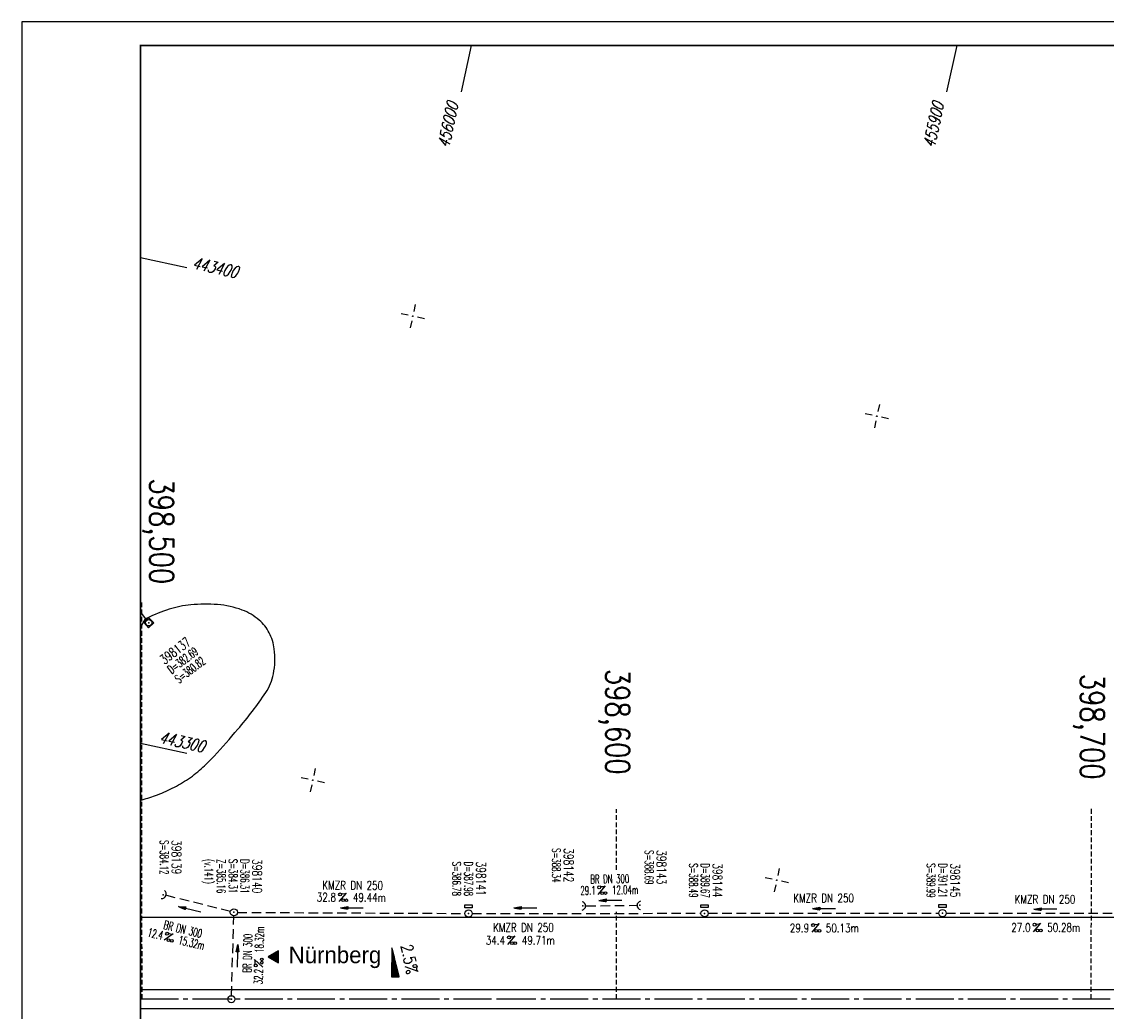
# Model space of a CAD drawing. Extents: x 0 to 1135, y 0 to 420.
# Tile 2 of 31: x 0 to 228, y 212 to 420. Entities that reach past the tile are written whole.
import ezdxf
from ezdxf.enums import TextEntityAlignment as Align

# ---------------------------------------------------------------- set-up
doc = ezdxf.new("R2010")
doc.units = 0
doc.header["$LTSCALE"] = 2
doc.header["$MEASUREMENT"] = 0
for name, pattern in [('ACHSE', [5.5, 4, -0.5, 0.5, -0.5]), ('AUSGEZOGEN', [0]), ('GESTRICH-X2', [1.5, 1, -0.5]), ('GESTRICHELT', [0.75, 0.5, -0.25])]:
    doc.linetypes.add(name, pattern=pattern)
doc.layers.get('0').update_dxf_attribs({"linetype": 'AUSGEZOGEN'})
for name, color, linetype in [('ACHSETOP', 250, 'ACHSE'), ('FBR', 8, 'CONTINUOUS'), ('GEF', 1, 'AUSGEZOGEN'), ('HEKTOM', 250, 'GESTRICHELT'), ('KANAL', 7, 'GESTRICH-X2'), ('NETZ', 250, 'CONTINUOUS'), ('PFEIL', 7, 'CONTINUOUS'), ('RAHMEN', 250, 'AUSGEZOGEN'), ('RICHTG', 250, 'CONTINUOUS'), ('RRB', 4, 'CONTINUOUS'), ('SCHACHTNR', 6, 'CONTINUOUS'), ('SCHSYMBOL', 7, 'CONTINUOUS'), ('TEXTO', 4, 'CONTINUOUS'), ('TEXTU', 4, 'CONTINUOUS')]:
    doc.layers.add(name, color=color, linetype=linetype)
doc.styles.add('ROMANS', font='romans.shx', dxfattribs={"width": 0.8})
doc.styles.add('UNIR-O', font='unir_o.shx')

# ---------------------------------------------------------------- blocks, each defined once
blk = doc.blocks.new('IKR')
at = {"color": 0}
for p, q in [((0, 1), (0, 2.5)), ((-2.5, 0), (-1, 0)), ((1, 0), (2.5, 0)), ((0, -2.5), (0, -1))]:
    blk.add_line(p, q, dxfattribs=at)
blk.add_circle((0, 0), 0.05, dxfattribs=at)
blk.add_point((0, 0), dxfattribs=at)
blk = doc.blocks.new('40')
at = {"color": 0}
blk.add_arc((0.02, 0.31), 0.91, 192.5363, 347.4637, dxfattribs=at)
blk.add_point((0, 0), dxfattribs=at)
blk = doc.blocks.new('PROM')
blk.add_line((1.57, 1.82), (0.02, 0.02))
for centre, radius in [((0.32, 1.51), 0.317), ((0.94, 0.29), 0.283), ((1.64, 0.29), 0.283)]:
    blk.add_circle(centre, radius)
blk.add_arc((0.99, 2.68), 1.03, 239.1414, 303.3549)
blk = doc.blocks.new('PFEIL2')
at = {"color": 0}
for p, q in [((0.88, 0), (-2.4, -0.01)), ((0.88, -0.27), (0.88, 0.28)), ((0.88, 0.28), (2.43, 0.01)), ((0.91, 0.27), (0.88, 0.26)), ((0.97, 0.26), (0.88, 0.25)), ((1.02, 0.25), (0.88, 0.23)), ((1.07, 0.24), (0.88, 0.21)), ((1.13, 0.23), (0.88, 0.19)), ((1.18, 0.22), (0.88, 0.17)), ((1.24, 0.21), (0.88, 0.15)), ((1.29, 0.21), (0.88, 0.14)), ((1.34, 0.2), (0.88, 0.12)), ((1.4, 0.19), (0.88, 0.1)), ((1.45, 0.18), (0.88, 0.08)), ((1.51, 0.17), (0.88, 0.06)), ((1.56, 0.16), (0.88, 0.04)), ((1.61, 0.15), (0.88, 0.02)), ((1.67, 0.14), (0.88, 0.01)), ((1.72, 0.13), (0.88, -0.01)), ((1.78, 0.12), (0.88, -0.03)), ((1.83, 0.11), (0.88, -0.05)), ((1.88, 0.1), (0.88, -0.07)), ((1.94, 0.09), (0.88, -0.09)), ((2.05, 0.08), (0.88, -0.12)), ((1.99, 0.08), (0.88, -0.11)), ((2.1, 0.07), (0.88, -0.14)), ((2.15, 0.06), (0.88, -0.16)), ((2.21, 0.05), (0.88, -0.18)), ((2.26, 0.04), (0.88, -0.2)), ((2.32, 0.03), (0.88, -0.22)), ((2.37, 0.02), (0.88, -0.23)), ((2.42, 0.01), (0.88, -0.25)), ((2.43, 0.01), (0.88, -0.27))]:
    blk.add_line(p, q, dxfattribs=at)
blk = doc.blocks.new('GST')
at = {"color": 0}
blk.add_circle((0, 0), 0.75, dxfattribs=at)
blk.add_point((0, 0), dxfattribs=at)
blk = doc.blocks.new('10')
blk.add_blockref('GST', (0, 0))
blk = doc.blocks.new('13')
blk.add_lwpolyline([(0.76, 1.22), (-0.75, 1.22), (-0.75, 1.8), (0.76, 1.8)], close=True)
at = {"rotation": 180}
blk.add_blockref('GST', (0, 0), dxfattribs=at)
blk = doc.blocks.new('20')
blk.add_lwpolyline([(-0.75, -0.75), (0.75, -0.75), (0.75, 0.75), (-0.75, 0.75)], close=True)
blk.add_circle((0, 0), 0.676)
blk.add_point((0, 0))
blk = doc.blocks.new('RPFEIL')
at = {"color": 0}
for p, q in [((0, 0), (-1.25, -2.17)), ((-1.25, -2.17), (1.25, -2.17)), ((-1.15, -2.17), (-1.15, -1.99)), ((-1.05, -2.17), (-1.05, -1.82)), ((-0.95, -2.17), (-0.95, -1.65)), ((-0.85, -2.17), (-0.85, -1.47)), ((-0.75, -2.17), (-0.75, -1.3)), ((-0.65, -2.17), (-0.65, -1.13)), ((-0.55, -2.17), (-0.55, -0.95)), ((-0.45, -2.17), (-0.45, -0.78)), ((-0.35, -2.17), (-0.35, -0.61)), ((-0.25, -2.17), (-0.25, -0.43)), ((-0.15, -2.17), (-0.15, -0.26)), ((-0.05, -2.17), (-0.05, -0.09)), ((1.25, -2.17), (0, 0)), ((0.05, -2.17), (0.05, -0.09)), ((0.15, -2.17), (0.15, -0.26)), ((0.25, -2.17), (0.25, -0.43)), ((0.35, -2.17), (0.35, -0.61)), ((0.45, -2.17), (0.45, -0.78)), ((0.55, -2.17), (0.55, -0.95)), ((0.65, -2.17), (0.65, -1.13)), ((0.75, -2.17), (0.75, -1.3)), ((0.85, -2.17), (0.85, -1.47)), ((0.95, -2.17), (0.95, -1.65)), ((1.05, -2.17), (1.05, -1.82)), ((1.15, -2.17), (1.15, -1.99))]:
    blk.add_line(p, q, dxfattribs=at)
blk = doc.blocks.new('*X16')
at = {"color": 0}
for p, q in [((725.83, 193.84), (727.44, 195.45)), ((725.83, 193.85), (727.43, 195.45)), ((725.83, 193.86), (727.42, 195.45)), ((725.83, 193.87), (727.41, 195.45)), ((725.83, 193.88), (727.4, 195.45)), ((725.83, 193.89), (727.39, 195.45)), ((725.83, 193.9), (727.38, 195.45)), ((725.83, 193.91), (727.37, 195.45)), ((725.83, 193.91), (727.37, 195.45)), ((725.83, 193.92), (727.36, 195.45)), ((725.83, 193.93), (727.35, 195.45)), ((725.83, 193.94), (727.34, 195.45)), ((725.83, 193.95), (727.33, 195.45)), ((725.83, 193.96), (727.32, 195.45)), ((725.83, 193.97), (727.31, 195.45)), ((725.83, 193.98), (727.3, 195.45)), ((725.83, 193.99), (727.29, 195.45)), ((725.83, 193.99), (727.29, 195.45)), ((725.83, 194), (727.28, 195.45)), ((725.83, 194.01), (727.27, 195.45)), ((725.83, 194.02), (727.26, 195.45)), ((725.83, 194.03), (727.25, 195.45)), ((725.83, 194.04), (727.24, 195.45)), ((725.83, 194.05), (727.23, 195.45)), ((725.83, 194.06), (727.22, 195.45)), ((725.83, 194.06), (727.21, 195.45)), ((725.83, 194.07), (727.21, 195.45)), ((725.83, 194.08), (727.2, 195.45)), ((725.83, 194.09), (727.19, 195.45)), ((725.83, 194.1), (727.18, 195.45)), ((725.83, 194.11), (727.17, 195.45)), ((725.83, 194.12), (727.16, 195.45)), ((725.83, 194.13), (727.15, 195.45)), ((725.83, 194.14), (727.14, 195.45)), ((725.83, 194.14), (727.14, 195.45)), ((725.83, 194.15), (727.13, 195.45)), ((725.83, 194.16), (727.12, 195.45)), ((725.83, 194.17), (727.11, 195.45)), ((725.83, 194.18), (727.1, 195.45)), ((725.83, 194.19), (727.09, 195.45)), ((725.83, 194.2), (727.08, 195.45)), ((725.83, 194.21), (727.07, 195.45)), ((725.83, 194.21), (727.06, 195.45)), ((725.83, 194.22), (727.06, 195.45)), ((725.83, 194.23), (727.05, 195.45)), ((725.83, 194.24), (727.04, 195.45)), ((725.83, 194.25), (727.03, 195.45)), ((725.83, 194.26), (727.02, 195.45)), ((725.83, 194.27), (727.01, 195.45)), ((725.83, 194.28), (727, 195.45)), ((725.83, 194.29), (726.99, 195.45)), ((725.83, 194.29), (726.99, 195.45)), ((725.83, 194.3), (726.98, 195.45)), ((725.83, 194.31), (726.97, 195.45)), ((725.83, 194.32), (726.96, 195.45)), ((725.83, 194.33), (726.95, 195.45)), ((725.83, 194.34), (726.94, 195.45)), ((725.83, 194.35), (726.93, 195.45)), ((725.83, 194.36), (726.92, 195.45)), ((725.83, 194.37), (726.91, 195.45)), ((725.83, 194.37), (726.91, 195.45)), ((725.83, 194.38), (726.9, 195.45)), ((725.83, 194.39), (726.89, 195.45)), ((725.83, 194.4), (726.88, 195.45)), ((725.83, 194.41), (726.87, 195.45)), ((725.83, 194.42), (726.86, 195.45)), ((725.83, 194.43), (726.85, 195.45)), ((725.83, 194.44), (726.84, 195.45)), ((725.83, 194.44), (726.83, 195.45)), ((725.83, 194.45), (726.83, 195.45)), ((725.83, 194.46), (726.82, 195.45)), ((725.83, 194.47), (726.81, 195.45)), ((725.83, 194.48), (726.8, 195.45)), ((725.83, 194.49), (726.79, 195.45)), ((725.83, 194.5), (726.78, 195.45)), ((725.83, 194.51), (726.77, 195.45)), ((725.83, 194.52), (726.76, 195.45)), ((725.83, 194.52), (726.76, 195.45)), ((725.83, 194.53), (726.75, 195.45)), ((725.83, 194.54), (726.74, 195.45)), ((725.83, 194.55), (726.73, 195.45)), ((725.83, 194.56), (726.72, 195.45)), ((725.83, 194.57), (726.71, 195.45)), ((725.83, 194.58), (726.7, 195.45)), ((725.83, 194.59), (726.69, 195.45)), ((725.83, 194.59), (726.68, 195.45)), ((725.83, 194.6), (726.68, 195.45)), ((725.83, 194.61), (726.67, 195.45)), ((725.83, 194.62), (726.66, 195.45)), ((725.83, 194.63), (726.65, 195.45)), ((725.83, 194.64), (726.64, 195.45)), ((725.83, 194.65), (726.63, 195.45)), ((725.83, 194.66), (726.62, 195.45)), ((725.83, 194.67), (726.61, 195.45)), ((725.83, 194.67), (726.61, 195.45)), ((725.83, 194.68), (726.6, 195.45)), ((725.83, 194.69), (726.59, 195.45)), ((725.83, 194.7), (726.58, 195.45)), ((725.83, 194.71), (726.57, 195.45)), ((725.83, 194.72), (726.56, 195.45)), ((725.83, 194.73), (726.55, 195.45)), ((725.83, 194.74), (726.54, 195.45)), ((725.83, 194.75), (726.53, 195.45)), ((725.83, 194.75), (726.53, 195.45)), ((725.83, 194.76), (726.52, 195.45)), ((725.83, 194.77), (726.51, 195.45)), ((725.83, 194.78), (726.5, 195.45)), ((725.83, 194.79), (726.49, 195.45)), ((725.83, 194.8), (726.48, 195.45)), ((725.83, 194.81), (726.47, 195.45)), ((725.83, 194.82), (726.46, 195.45)), ((725.83, 194.82), (726.45, 195.45)), ((725.83, 194.83), (726.45, 195.45)), ((725.83, 194.84), (726.44, 195.45)), ((725.83, 194.85), (726.43, 195.45)), ((725.83, 194.86), (726.42, 195.45)), ((725.83, 194.87), (726.41, 195.45)), ((725.83, 194.88), (726.4, 195.45)), ((725.83, 194.89), (726.39, 195.45)), ((725.83, 194.9), (726.38, 195.45)), ((725.83, 194.9), (726.38, 195.45)), ((725.83, 194.91), (726.37, 195.45)), ((725.83, 194.92), (726.36, 195.45)), ((725.83, 194.93), (726.35, 195.45)), ((725.83, 194.94), (726.34, 195.45)), ((725.83, 194.95), (726.33, 195.45)), ((725.83, 194.96), (726.32, 195.45)), ((725.83, 194.97), (726.31, 195.45)), ((725.83, 194.98), (726.3, 195.45)), ((725.83, 194.98), (726.3, 195.45)), ((725.83, 194.99), (726.29, 195.45)), ((725.83, 195), (726.28, 195.45)), ((725.83, 195.01), (726.27, 195.45)), ((725.83, 195.02), (726.26, 195.45)), ((725.83, 195.03), (726.25, 195.45)), ((725.83, 195.04), (726.24, 195.45)), ((725.83, 195.05), (726.23, 195.45)), ((725.83, 195.05), (726.22, 195.45)), ((725.83, 195.06), (726.22, 195.45)), ((725.83, 195.07), (726.21, 195.45)), ((725.83, 195.08), (726.2, 195.45)), ((725.83, 195.09), (726.19, 195.45)), ((725.83, 195.1), (726.18, 195.45)), ((725.83, 195.11), (726.17, 195.45)), ((725.83, 195.12), (726.16, 195.45)), ((725.83, 195.13), (726.15, 195.45)), ((725.83, 195.13), (726.15, 195.45)), ((725.83, 195.14), (726.14, 195.45)), ((725.83, 195.15), (726.13, 195.45)), ((725.83, 195.16), (726.12, 195.45)), ((725.83, 195.17), (726.11, 195.45)), ((725.83, 195.18), (726.1, 195.45)), ((725.83, 195.19), (726.09, 195.45)), ((725.83, 195.2), (726.08, 195.45)), ((725.83, 195.2), (726.07, 195.45)), ((725.83, 195.21), (726.07, 195.45)), ((725.83, 195.22), (726.06, 195.45)), ((725.83, 195.23), (726.05, 195.45)), ((725.83, 195.24), (726.04, 195.45)), ((725.83, 195.25), (726.03, 195.45)), ((725.83, 195.26), (726.02, 195.45)), ((725.83, 195.27), (726.01, 195.45)), ((725.83, 195.28), (726, 195.45)), ((725.83, 195.28), (726, 195.45)), ((725.83, 195.29), (725.99, 195.45)), ((725.83, 195.3), (725.98, 195.45)), ((725.83, 195.31), (725.97, 195.45)), ((725.83, 195.32), (725.96, 195.45)), ((725.83, 195.33), (725.95, 195.45)), ((725.83, 195.34), (725.94, 195.45)), ((725.83, 195.35), (725.93, 195.45)), ((725.83, 195.36), (725.92, 195.45)), ((725.83, 195.36), (725.92, 195.45)), ((725.83, 195.37), (725.91, 195.45)), ((725.83, 195.38), (725.9, 195.45)), ((725.83, 195.39), (725.89, 195.45)), ((725.83, 195.4), (725.88, 195.45)), ((725.83, 195.41), (725.87, 195.45)), ((725.83, 195.42), (725.86, 195.45)), ((725.83, 195.43), (725.85, 195.45)), ((725.83, 195.43), (725.84, 195.45)), ((725.83, 195.44), (725.84, 195.45)), ((725.83, 193.83), (727.43, 195.43)), ((725.83, 193.82), (727.43, 195.42)), ((725.83, 193.81), (727.43, 195.41)), ((725.83, 193.8), (727.42, 195.4)), ((725.83, 193.79), (727.42, 195.38)), ((725.83, 193.78), (727.42, 195.37)), ((725.83, 193.77), (727.41, 195.36)), ((725.83, 193.76), (727.41, 195.35)), ((725.83, 193.76), (727.41, 195.34)), ((725.83, 193.75), (727.4, 195.32)), ((725.83, 193.74), (727.4, 195.31)), ((725.83, 193.73), (727.4, 195.3)), ((725.83, 193.72), (727.4, 195.29)), ((725.83, 193.71), (727.39, 195.28)), ((725.83, 193.7), (727.39, 195.26)), ((725.83, 193.69), (727.39, 195.25)), ((725.83, 193.68), (727.38, 195.24)), ((725.83, 193.68), (727.38, 195.23)), ((725.83, 193.67), (727.38, 195.22)), ((725.83, 193.66), (727.37, 195.2)), ((725.83, 193.65), (727.37, 195.19)), ((725.83, 193.64), (727.37, 195.18)), ((725.83, 193.63), (727.36, 195.17)), ((725.83, 193.62), (727.36, 195.16)), ((725.83, 193.61), (727.36, 195.14)), ((725.83, 193.61), (727.35, 195.13)), ((725.83, 193.6), (727.35, 195.12)), ((725.83, 193.59), (727.35, 195.11)), ((725.83, 193.58), (727.34, 195.1)), ((725.83, 193.57), (727.34, 195.08)), ((725.83, 193.56), (727.34, 195.07)), ((725.83, 193.55), (727.34, 195.06)), ((725.83, 193.54), (727.33, 195.05)), ((725.83, 193.53), (727.33, 195.04)), ((725.83, 193.53), (727.33, 195.02)), ((725.83, 193.52), (727.32, 195.01)), ((725.83, 193.51), (727.32, 195)), ((725.83, 193.5), (727.32, 194.99)), ((725.83, 193.49), (727.31, 194.98)), ((725.83, 193.48), (727.31, 194.96)), ((725.83, 193.47), (727.31, 194.95)), ((725.83, 193.46), (727.3, 194.94)), ((725.83, 193.45), (727.3, 194.93)), ((725.83, 193.45), (727.3, 194.92)), ((725.83, 193.44), (727.29, 194.91)), ((725.83, 193.43), (727.29, 194.89)), ((725.83, 193.42), (727.29, 194.88)), ((725.83, 193.41), (727.29, 194.87)), ((725.83, 193.4), (727.28, 194.86)), ((725.83, 193.39), (727.28, 194.85)), ((725.83, 193.38), (727.28, 194.83)), ((725.83, 193.38), (727.27, 194.82)), ((725.83, 193.37), (727.27, 194.81)), ((725.83, 193.36), (727.27, 194.8)), ((725.83, 193.35), (727.26, 194.79)), ((725.83, 193.34), (727.26, 194.77)), ((725.83, 193.33), (727.26, 194.76)), ((725.83, 193.32), (727.25, 194.75)), ((725.83, 193.31), (727.25, 194.74)), ((725.83, 193.3), (727.25, 194.73)), ((725.83, 193.3), (727.24, 194.71)), ((725.83, 193.29), (727.24, 194.7)), ((725.83, 193.28), (727.24, 194.69)), ((725.83, 193.27), (727.23, 194.68)), ((725.83, 193.26), (727.23, 194.67)), ((725.83, 193.25), (727.23, 194.65)), ((725.83, 193.24), (727.23, 194.64)), ((725.83, 193.23), (727.22, 194.63)), ((725.83, 193.22), (727.22, 194.62)), ((725.83, 193.22), (727.22, 194.61)), ((725.83, 193.21), (727.21, 194.59)), ((725.83, 193.2), (727.21, 194.58)), ((725.83, 193.19), (727.21, 194.57)), ((725.83, 193.18), (727.2, 194.56)), ((725.83, 193.17), (727.2, 194.55)), ((725.83, 193.16), (727.2, 194.53)), ((725.83, 193.15), (727.19, 194.52)), ((725.83, 193.15), (727.19, 194.51)), ((725.83, 193.14), (727.19, 194.5)), ((725.83, 193.13), (727.18, 194.49)), ((725.83, 193.12), (727.18, 194.47)), ((725.83, 193.11), (727.18, 194.46)), ((725.83, 193.1), (727.17, 194.45)), ((725.83, 193.09), (727.17, 194.44)), ((725.83, 193.08), (727.17, 194.43)), ((725.83, 193.07), (727.17, 194.41)), ((725.83, 193.07), (727.16, 194.4)), ((725.83, 193.06), (727.16, 194.39)), ((725.83, 193.05), (727.16, 194.38)), ((725.83, 193.04), (727.15, 194.37)), ((725.83, 193.03), (727.15, 194.35)), ((725.83, 193.02), (727.15, 194.34)), ((725.83, 193.01), (727.14, 194.33)), ((725.83, 193), (727.14, 194.32)), ((725.83, 193), (727.14, 194.31)), ((725.83, 192.99), (727.13, 194.29)), ((725.83, 192.98), (727.13, 194.28)), ((725.83, 192.97), (727.13, 194.27)), ((725.83, 192.96), (727.12, 194.26)), ((725.83, 192.95), (727.12, 194.25)), ((725.83, 192.94), (727.12, 194.23)), ((725.83, 192.93), (727.11, 194.22)), ((725.83, 192.92), (727.11, 194.21)), ((725.83, 192.92), (727.11, 194.2)), ((725.83, 192.91), (727.11, 194.19)), ((725.83, 192.9), (727.1, 194.17)), ((725.83, 192.89), (727.1, 194.16)), ((725.83, 192.88), (727.1, 194.15)), ((725.83, 192.87), (727.09, 194.14)), ((725.83, 192.86), (727.09, 194.13)), ((725.83, 192.85), (727.09, 194.11)), ((725.83, 192.84), (727.08, 194.1)), ((725.83, 192.84), (727.08, 194.09)), ((725.83, 192.83), (727.08, 194.08)), ((725.83, 192.82), (727.07, 194.07)), ((725.83, 192.81), (727.07, 194.05)), ((725.83, 192.8), (727.07, 194.04)), ((725.83, 192.79), (727.06, 194.03)), ((725.83, 192.78), (727.06, 194.02)), ((725.83, 192.77), (727.06, 194.01)), ((725.83, 192.77), (727.05, 193.99)), ((725.83, 192.76), (727.05, 193.98)), ((725.83, 192.75), (727.05, 193.97)), ((725.83, 192.74), (727.05, 193.96)), ((725.83, 192.73), (727.04, 193.95)), ((725.83, 192.72), (727.04, 193.93)), ((725.83, 192.71), (727.04, 193.92)), ((725.83, 192.7), (727.03, 193.91)), ((725.83, 192.69), (727.03, 193.9)), ((725.83, 192.69), (727.03, 193.89)), ((725.83, 192.68), (727.02, 193.87)), ((725.83, 192.67), (727.02, 193.86)), ((725.83, 192.66), (727.02, 193.85)), ((725.83, 192.65), (727.01, 193.84)), ((725.83, 192.64), (727.01, 193.83)), ((725.83, 192.63), (727.01, 193.81)), ((725.83, 192.62), (727, 193.8)), ((725.83, 192.62), (727, 193.79)), ((725.83, 192.61), (727, 193.78)), ((725.83, 192.6), (726.99, 193.77)), ((725.83, 192.59), (726.99, 193.75)), ((725.83, 192.58), (726.99, 193.74)), ((725.83, 192.57), (726.99, 193.73)), ((725.83, 192.56), (726.98, 193.72)), ((725.83, 192.55), (726.98, 193.71)), ((725.83, 192.54), (726.98, 193.69)), ((725.83, 192.54), (726.97, 193.68)), ((725.83, 192.53), (726.97, 193.67)), ((725.83, 192.52), (726.97, 193.66)), ((725.83, 192.51), (726.96, 193.65)), ((725.83, 192.5), (726.96, 193.63)), ((725.83, 192.49), (726.96, 193.62)), ((725.83, 192.48), (726.95, 193.61)), ((725.83, 192.47), (726.95, 193.6)), ((725.83, 192.46), (726.95, 193.59)), ((725.83, 192.46), (726.94, 193.57)), ((725.83, 192.45), (726.94, 193.56)), ((725.83, 192.44), (726.94, 193.55)), ((725.83, 192.43), (726.94, 193.54)), ((725.83, 192.42), (726.93, 193.53)), ((725.83, 192.41), (726.93, 193.51)), ((725.83, 192.4), (726.93, 193.5)), ((725.83, 192.39), (726.92, 193.49)), ((725.83, 192.39), (726.92, 193.48)), ((725.83, 192.38), (726.92, 193.47)), ((725.83, 192.37), (726.91, 193.45)), ((725.83, 192.36), (726.91, 193.44)), ((725.83, 192.35), (726.91, 193.43)), ((725.83, 192.34), (726.9, 193.42)), ((725.83, 192.33), (726.9, 193.41)), ((725.83, 192.32), (726.9, 193.39)), ((725.83, 192.31), (726.89, 193.38)), ((725.83, 192.31), (726.89, 193.37)), ((725.83, 192.3), (726.89, 193.36)), ((725.83, 192.29), (726.88, 193.35)), ((725.83, 192.28), (726.88, 193.33)), ((725.83, 192.27), (726.88, 193.32)), ((725.83, 192.26), (726.88, 193.31)), ((725.83, 192.25), (726.87, 193.3)), ((725.83, 192.24), (726.87, 193.29)), ((725.83, 192.24), (726.87, 193.27)), ((725.83, 192.23), (726.86, 193.26)), ((725.83, 192.22), (726.86, 193.25)), ((725.83, 192.21), (726.86, 193.24)), ((725.83, 192.2), (726.85, 193.23)), ((725.83, 192.19), (726.85, 193.21)), ((725.83, 192.18), (726.85, 193.2)), ((725.83, 192.17), (726.84, 193.19)), ((725.83, 192.16), (726.84, 193.18)), ((725.83, 192.16), (726.84, 193.17)), ((725.83, 192.15), (726.83, 193.15)), ((725.83, 192.14), (726.83, 193.14)), ((725.83, 192.13), (726.83, 193.13)), ((725.83, 192.12), (726.82, 193.12)), ((725.83, 192.11), (726.82, 193.11)), ((725.83, 192.1), (726.82, 193.09)), ((725.83, 192.09), (726.82, 193.08)), ((725.83, 192.08), (726.81, 193.07)), ((725.83, 192.08), (726.81, 193.06)), ((725.83, 192.07), (726.81, 193.05)), ((725.83, 192.06), (726.8, 193.03)), ((725.83, 192.05), (726.8, 193.02)), ((725.83, 192.04), (726.8, 193.01)), ((725.83, 192.03), (726.79, 193)), ((725.83, 192.02), (726.79, 192.99)), ((725.83, 192.01), (726.79, 192.97)), ((725.83, 192.01), (726.78, 192.96)), ((725.83, 192), (726.78, 192.95)), ((725.83, 191.99), (726.78, 192.94)), ((725.83, 191.98), (726.77, 192.93)), ((725.83, 191.97), (726.77, 192.91)), ((725.83, 191.96), (726.77, 192.9)), ((725.83, 191.95), (726.76, 192.89)), ((725.83, 191.94), (726.76, 192.88)), ((725.83, 191.93), (726.76, 192.87)), ((725.83, 191.93), (726.76, 192.85)), ((725.83, 191.92), (726.75, 192.84)), ((725.83, 191.91), (726.75, 192.83)), ((725.83, 191.9), (726.75, 192.82)), ((725.83, 191.89), (726.74, 192.81)), ((725.83, 191.88), (726.74, 192.79)), ((725.83, 191.87), (726.74, 192.78)), ((725.83, 191.86), (726.73, 192.77)), ((725.83, 191.85), (726.73, 192.76)), ((725.83, 191.85), (726.73, 192.75)), ((725.83, 191.84), (726.72, 192.73)), ((725.83, 191.83), (726.72, 192.72)), ((725.83, 191.82), (726.72, 192.71)), ((725.83, 191.81), (726.71, 192.7)), ((725.83, 191.8), (726.71, 192.69)), ((725.83, 191.79), (726.71, 192.67)), ((725.83, 191.78), (726.7, 192.66)), ((725.83, 191.78), (726.7, 192.65)), ((725.83, 191.77), (726.7, 192.64)), ((725.83, 191.76), (726.7, 192.63)), ((725.83, 191.75), (726.69, 192.61)), ((725.83, 191.74), (726.69, 192.6)), ((725.83, 191.73), (726.69, 192.59)), ((725.83, 191.72), (726.68, 192.58)), ((725.83, 191.71), (726.68, 192.57)), ((725.83, 191.7), (726.68, 192.55)), ((725.83, 191.7), (726.67, 192.54)), ((725.83, 191.69), (726.67, 192.53)), ((725.83, 191.68), (726.67, 192.52)), ((725.83, 191.67), (726.66, 192.51)), ((725.83, 191.66), (726.66, 192.49)), ((725.83, 191.65), (726.66, 192.48)), ((725.83, 191.64), (726.65, 192.47)), ((725.83, 191.63), (726.65, 192.46)), ((725.83, 191.63), (726.65, 192.45)), ((725.83, 191.62), (726.64, 192.43)), ((725.83, 191.61), (726.64, 192.42)), ((725.83, 191.6), (726.64, 192.41)), ((725.83, 191.59), (726.64, 192.4)), ((725.83, 191.58), (726.63, 192.39)), ((725.83, 191.57), (726.63, 192.37)), ((725.83, 191.56), (726.63, 192.36)), ((725.83, 191.55), (726.62, 192.35)), ((725.83, 191.55), (726.62, 192.34)), ((725.83, 191.54), (726.62, 192.33)), ((725.83, 191.53), (726.61, 192.31)), ((725.83, 191.52), (726.61, 192.3)), ((725.83, 191.51), (726.61, 192.29)), ((725.83, 191.5), (726.6, 192.28)), ((725.83, 191.49), (726.6, 192.27)), ((725.83, 191.48), (726.6, 192.25)), ((725.83, 191.47), (726.59, 192.24)), ((725.83, 191.47), (726.59, 192.23)), ((725.83, 191.46), (726.59, 192.22)), ((725.83, 191.45), (726.59, 192.21)), ((725.83, 191.44), (726.58, 192.19)), ((725.83, 191.43), (726.58, 192.18)), ((725.83, 191.42), (726.58, 192.17)), ((725.83, 191.41), (726.57, 192.16)), ((725.83, 191.4), (726.57, 192.15)), ((725.83, 191.4), (726.57, 192.13)), ((725.83, 191.39), (726.56, 192.12)), ((725.83, 191.38), (726.56, 192.11)), ((725.83, 191.37), (726.56, 192.1)), ((725.83, 191.36), (726.55, 192.09)), ((725.83, 191.35), (726.55, 192.07)), ((725.83, 191.34), (726.55, 192.06)), ((725.83, 191.33), (726.54, 192.05)), ((725.83, 191.32), (726.54, 192.04)), ((725.83, 191.32), (726.54, 192.03)), ((725.83, 191.31), (726.53, 192.01)), ((725.83, 191.3), (726.53, 192)), ((725.83, 191.29), (726.53, 191.99)), ((725.83, 191.28), (726.53, 191.98)), ((725.83, 191.27), (726.52, 191.97)), ((725.83, 191.26), (726.52, 191.95)), ((725.83, 191.25), (726.52, 191.94)), ((725.83, 191.25), (726.51, 191.93)), ((725.83, 191.24), (726.51, 191.92)), ((725.83, 191.23), (726.51, 191.91)), ((725.83, 191.22), (726.5, 191.89)), ((725.83, 191.21), (726.5, 191.88)), ((725.83, 191.2), (726.5, 191.87)), ((725.83, 191.19), (726.49, 191.86)), ((725.83, 191.18), (726.49, 191.85)), ((725.83, 191.17), (726.49, 191.84)), ((725.83, 191.17), (726.48, 191.82)), ((725.83, 191.16), (726.48, 191.81)), ((725.83, 191.15), (726.48, 191.8)), ((725.83, 191.14), (726.47, 191.79)), ((725.83, 191.13), (726.47, 191.78)), ((725.83, 191.12), (726.47, 191.76)), ((725.83, 191.11), (726.47, 191.75)), ((725.83, 191.1), (726.46, 191.74)), ((725.83, 191.09), (726.46, 191.73)), ((725.83, 191.09), (726.46, 191.72)), ((725.83, 191.08), (726.45, 191.7)), ((725.83, 191.07), (726.45, 191.69)), ((725.83, 191.06), (726.45, 191.68)), ((725.83, 191.05), (726.44, 191.67)), ((725.83, 191.04), (726.44, 191.66)), ((725.83, 191.03), (726.44, 191.64)), ((725.83, 191.02), (726.43, 191.63)), ((725.83, 191.02), (726.43, 191.62)), ((725.83, 191.01), (726.43, 191.61)), ((725.83, 191), (726.42, 191.6)), ((725.83, 190.99), (726.42, 191.58)), ((725.83, 190.98), (726.42, 191.57)), ((725.83, 190.97), (726.41, 191.56)), ((725.83, 190.96), (726.41, 191.55)), ((725.83, 190.95), (726.41, 191.54)), ((725.83, 190.94), (726.41, 191.52)), ((725.83, 190.94), (726.4, 191.51)), ((725.83, 190.93), (726.4, 191.5)), ((725.83, 190.92), (726.4, 191.49)), ((725.83, 190.91), (726.39, 191.48)), ((725.83, 190.9), (726.39, 191.46)), ((725.83, 190.89), (726.39, 191.45)), ((725.83, 190.88), (726.38, 191.44)), ((725.83, 190.87), (726.38, 191.43)), ((725.83, 190.87), (726.38, 191.42)), ((725.83, 190.86), (726.37, 191.4)), ((725.83, 190.85), (726.37, 191.39)), ((725.83, 190.84), (726.37, 191.38)), ((725.83, 190.83), (726.36, 191.37)), ((725.83, 190.82), (726.36, 191.36)), ((725.83, 190.81), (726.36, 191.34)), ((725.83, 190.8), (726.35, 191.33)), ((725.83, 190.79), (726.35, 191.32)), ((725.83, 190.79), (726.35, 191.31)), ((725.83, 190.78), (726.35, 191.3)), ((725.83, 190.77), (726.34, 191.28)), ((725.83, 190.76), (726.34, 191.27)), ((725.83, 190.75), (726.34, 191.26)), ((725.83, 190.74), (726.33, 191.25)), ((725.83, 190.73), (726.33, 191.24)), ((725.83, 190.72), (726.33, 191.22)), ((725.83, 190.71), (726.32, 191.21)), ((725.83, 190.71), (726.32, 191.2)), ((725.83, 190.7), (726.32, 191.19)), ((725.83, 190.69), (726.31, 191.18)), ((725.83, 190.68), (726.31, 191.16)), ((725.83, 190.67), (726.31, 191.15)), ((725.83, 190.66), (726.3, 191.14)), ((725.83, 190.65), (726.3, 191.13)), ((725.83, 190.64), (726.3, 191.12)), ((725.83, 190.64), (726.29, 191.1)), ((725.83, 190.63), (726.29, 191.09)), ((725.83, 190.62), (726.29, 191.08)), ((725.83, 190.61), (726.29, 191.07)), ((725.83, 190.6), (726.28, 191.06)), ((725.83, 190.59), (726.28, 191.04)), ((725.83, 190.58), (726.28, 191.03)), ((725.83, 190.57), (726.27, 191.02)), ((725.83, 190.56), (726.27, 191.01)), ((725.83, 190.56), (726.27, 191)), ((725.83, 190.55), (726.26, 190.98)), ((725.83, 190.54), (726.26, 190.97)), ((725.83, 190.53), (726.26, 190.96)), ((725.83, 190.52), (726.25, 190.95)), ((725.83, 190.51), (726.25, 190.94)), ((725.83, 190.5), (726.25, 190.92)), ((725.83, 190.49), (726.24, 190.91)), ((725.83, 190.48), (726.24, 190.9)), ((725.83, 190.48), (726.24, 190.89)), ((725.83, 190.47), (726.24, 190.88)), ((725.83, 190.46), (726.23, 190.86)), ((725.83, 190.45), (726.23, 190.85)), ((725.83, 190.44), (726.23, 190.84)), ((725.83, 190.43), (726.22, 190.83)), ((725.83, 190.42), (726.22, 190.82)), ((725.83, 190.41), (726.22, 190.8)), ((725.83, 190.41), (726.21, 190.79)), ((725.83, 190.4), (726.21, 190.78)), ((725.83, 190.39), (726.21, 190.77)), ((725.83, 190.38), (726.2, 190.76)), ((725.83, 190.37), (726.2, 190.74)), ((725.83, 190.36), (726.2, 190.73)), ((725.83, 190.35), (726.19, 190.72)), ((725.83, 190.34), (726.19, 190.71)), ((725.83, 190.33), (726.19, 190.7)), ((725.83, 190.33), (726.18, 190.68)), ((725.83, 190.32), (726.18, 190.67)), ((725.83, 190.31), (726.18, 190.66)), ((725.83, 190.3), (726.18, 190.65)), ((725.83, 190.29), (726.17, 190.64)), ((725.83, 190.28), (726.17, 190.62)), ((725.83, 190.27), (726.17, 190.61)), ((725.83, 190.26), (726.16, 190.6)), ((725.83, 190.26), (726.16, 190.59)), ((725.83, 190.25), (726.16, 190.58)), ((725.83, 190.24), (726.15, 190.56)), ((725.83, 190.23), (726.15, 190.55)), ((725.83, 190.22), (726.15, 190.54)), ((725.83, 190.21), (726.14, 190.53)), ((725.83, 190.2), (726.14, 190.52)), ((725.83, 190.19), (726.14, 190.5)), ((725.83, 190.18), (726.13, 190.49)), ((725.83, 190.18), (726.13, 190.48)), ((725.83, 190.17), (726.13, 190.47)), ((725.83, 190.16), (726.12, 190.46)), ((725.83, 190.15), (726.12, 190.44)), ((725.83, 190.14), (726.12, 190.43)), ((725.83, 190.13), (726.12, 190.42)), ((725.83, 190.12), (726.11, 190.41)), ((725.83, 190.11), (726.11, 190.4)), ((725.83, 190.1), (726.11, 190.38)), ((725.83, 190.1), (726.1, 190.37)), ((725.83, 190.09), (726.1, 190.36)), ((725.83, 190.08), (726.1, 190.35)), ((725.83, 190.07), (726.09, 190.34)), ((725.83, 190.06), (726.09, 190.32)), ((725.83, 190.05), (726.09, 190.31)), ((725.83, 190.04), (726.08, 190.3)), ((725.83, 190.03), (726.08, 190.29)), ((725.83, 190.03), (726.08, 190.28)), ((725.83, 190.02), (726.07, 190.26)), ((725.83, 190.01), (726.07, 190.25)), ((725.83, 190), (726.07, 190.24)), ((725.83, 189.99), (726.06, 190.23)), ((725.83, 189.98), (726.06, 190.22)), ((725.83, 189.97), (726.06, 190.2)), ((725.83, 189.96), (726.06, 190.19)), ((725.83, 189.95), (726.05, 190.18)), ((725.83, 189.95), (726.05, 190.17)), ((725.83, 189.94), (726.05, 190.16)), ((725.83, 189.93), (726.04, 190.14)), ((725.83, 189.92), (726.04, 190.13)), ((725.83, 189.91), (726.04, 190.12)), ((725.83, 189.9), (726.03, 190.11)), ((725.83, 189.89), (726.03, 190.1)), ((725.83, 189.88), (726.03, 190.08)), ((725.83, 189.88), (726.02, 190.07)), ((725.83, 189.87), (726.02, 190.06)), ((725.83, 189.86), (726.02, 190.05)), ((725.83, 189.85), (726.01, 190.04)), ((725.83, 189.84), (726.01, 190.02)), ((725.83, 189.83), (726.01, 190.01)), ((725.83, 189.82), (726, 190)), ((725.83, 189.81), (726, 189.99)), ((725.83, 189.8), (726, 189.98)), ((725.83, 189.8), (726, 189.96)), ((725.83, 189.79), (725.99, 189.95)), ((725.83, 189.78), (725.99, 189.94)), ((725.83, 189.77), (725.99, 189.93)), ((725.83, 189.76), (725.98, 189.92)), ((725.83, 189.75), (725.98, 189.9)), ((725.83, 189.74), (725.98, 189.89)), ((725.83, 189.73), (725.97, 189.88)), ((725.83, 189.72), (725.97, 189.87)), ((725.83, 189.72), (725.97, 189.86)), ((725.83, 189.71), (725.96, 189.84)), ((725.83, 189.7), (725.96, 189.83)), ((725.83, 189.69), (725.96, 189.82)), ((725.83, 189.68), (725.95, 189.81)), ((725.83, 189.67), (725.95, 189.8)), ((725.83, 189.66), (725.95, 189.78)), ((725.83, 189.65), (725.94, 189.77)), ((725.83, 189.65), (725.94, 189.76)), ((725.83, 189.64), (725.94, 189.75)), ((725.83, 189.63), (725.94, 189.74)), ((725.83, 189.62), (725.93, 189.72)), ((725.83, 189.61), (725.93, 189.71)), ((725.83, 189.6), (725.93, 189.7)), ((725.83, 189.59), (725.92, 189.69)), ((725.83, 189.58), (725.92, 189.68)), ((725.83, 189.57), (725.92, 189.66)), ((725.83, 189.57), (725.91, 189.65)), ((725.83, 189.56), (725.91, 189.64)), ((725.83, 189.55), (725.91, 189.63)), ((725.83, 189.54), (725.9, 189.62)), ((725.83, 189.53), (725.9, 189.6)), ((725.83, 189.52), (725.9, 189.59)), ((725.83, 189.51), (725.89, 189.58)), ((725.83, 189.5), (725.89, 189.57)), ((725.83, 189.49), (725.89, 189.56)), ((725.83, 189.49), (725.89, 189.54)), ((725.83, 189.48), (725.88, 189.53)), ((725.83, 189.47), (725.88, 189.52)), ((725.83, 189.46), (725.88, 189.51)), ((725.83, 189.45), (725.87, 189.5)), ((725.83, 189.44), (725.87, 189.48)), ((725.83, 189.43), (725.87, 189.47)), ((725.83, 189.42), (725.86, 189.46)), ((725.83, 189.42), (725.86, 189.45)), ((725.83, 189.41), (725.86, 189.44)), ((725.83, 189.4), (725.85, 189.42)), ((725.83, 189.39), (725.85, 189.41)), ((725.83, 189.38), (725.85, 189.4)), ((725.83, 189.37), (725.84, 189.39)), ((725.83, 189.36), (725.84, 189.38)), ((725.83, 189.35), (725.84, 189.36)), ((725.83, 189.34), (725.83, 189.35)), ((725.83, 189.34), (725.83, 189.34))]:
    blk.add_line(p, q, dxfattribs=at)
blk = doc.blocks.new('GEF')
at = {"color": 0}
for p, q in [((0.01, 0.02), (0.01, 6.15)), ((1.62, 6.15), (0.01, 0.02)), ((0.01, 6.15), (1.62, 6.15))]:
    blk.add_line(p, q, dxfattribs=at)
blk.add_blockref('*X16', (-725.82, -189.3), dxfattribs=at)

msp = doc.modelspace()

# ---------------------------------------------------------------- linework, layer by layer
at = {"layer": 'ACHSETOP'}
msp.add_lwpolyline([(25, 214.13), (100.34, 214.13), (250.34, 214.13), (450.34, 214.13), (625.34, 214.13), (825.34, 214.13), (900.34, 214.13), (950, 214.13)], dxfattribs=at)
at = {"layer": 'FBR'}
msp.add_lwpolyline([(25, 231.38), (100.34, 231.38), (250.34, 231.38), (450.34, 231.38), (625.34, 231.38), (825.34, 231.38), (900.34, 231.38)], dxfattribs=at)
for points in [[(25, 216.13, -0.000001), (50.34, 216.13, 0.000001), (100.34, 216.13, 0.000002), (175.34, 216.13, -0.000002), (250.34, 216.13, -0.000001), (350.34, 216.13, 0.000001), (450.34, 216.13), (625.34, 216.13), (825.34, 216.13, 0.000002), (841.41, 216.13, 0), (900.34, 216.13)], [(25, 212.13, -0.000001), (50.34, 212.13, 0.000001), (100.34, 212.13, 0.000002), (175.34, 212.13, -0.000002), (250.34, 212.13, -0.000001), (350.34, 212.13, 0.000001), (450.34, 212.13), (625.34, 212.13), (825.34, 212.13, 0.000002), (841.41, 212.13, 0), (900.34, 212.13)]]:
    msp.add_lwpolyline(points, format="xyb", dxfattribs=at)
at = {"layer": 'HEKTOM'}
for p, q in [((25.35, 214.15), (25.31, 298.09)), ((125.33, 241.32), (125.32, 254.13)), ((225.33, 214.15), (225.35, 254.14)), ((125.34, 214.14), (125.33, 232.49))]:
    msp.add_line(p, q, dxfattribs=at)
at = {"layer": 'KANAL'}
for p, q in [((26.31, 293.99), (25, 295.74)), ((43.99, 232.54), (30.55, 235.89)), ((118.95, 233.72), (129.49, 233.84)), ((44.19, 214.79), (44.69, 231.63)), ((45.45, 232.36), (93.38, 232.13)), ((94.89, 232.13), (143.1, 232.16)), ((144.6, 232.16), (193.23, 232.19)), ((194.73, 232.19), (243.52, 232.2))]:
    msp.add_line(p, q, dxfattribs=at)
at = {"layer": 'NETZ'}
for p, q in [((94.67, 414.98), (92.57, 405.2)), ((196.97, 414.98), (194.86, 405.2)), ((25.02, 370.32), (34.8, 368.21)), ((25.02, 268.02), (34.8, 265.92))]:
    msp.add_line(p, q, dxfattribs=at)
at = {"layer": 'RAHMEN'}
for p, q in [((1135, 420), (0, 420)), ((0, 420), (0, 0))]:
    msp.add_line(p, q, dxfattribs=at)
at = {"layer": 'RAHMEN', "const_width": 0.35}
msp.add_lwpolyline([(25, 5), (1130, 5), (1130, 415), (25, 415), (25, 5)], dxfattribs=at)
at = {"layer": 'RRB'}
msp.add_lwpolyline([(25, 255.99, 0.02508), (28.18, 256.97, 0.027358), (31.71, 258.49, 0.035621), (35.17, 260.52, 0.037168), (38.18, 262.93, 0.01922), (40.52, 265.29, 0.008459), (45.54, 270.94, 0.014892), (48.6, 274.72, 0.014973), (51.41, 278.66, 0.099581), (53.03, 282.58, 0.079931), (53.21, 287.85, 0.089164), (52.14, 291.26, 0.094031), (50.04, 293.92, 0.089559), (46.45, 296.05, 0.070261), (41.26, 297.19, 0.04289), (35.65, 297.14, 0.051599), (31.07, 296.22, 0.04497), (26.45, 294.32, 0.168955), (25.51, 293.32, 0.000871), (25, 292.17, -0.000917)], format="xyb", dxfattribs=at)

# ---------------------------------------------------------------- block references
at = {"layer": 'GEF', "xscale": -1, "rotation": 179.4075899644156}
msp.add_blockref('GEF', (77.97, 224.93), dxfattribs=at)
at = {"layer": 'NETZ', "rotation": 167.8411}
for p in [(82.39, 357.95), (180.15, 336.89), (61.33, 260.2), (159.08, 239.14)]:
    msp.add_blockref('IKR', p, dxfattribs=at)
at = {"layer": 'PFEIL'}
for p, rotation in [((35.38, 233.03), 166.0049655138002), ((69.57, 233.33), 179.7083655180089), ((106.12, 233.32), 180.0341655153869), ((124.02, 234.92), 180.7412655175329), ((169.01, 233.18), 180.0486655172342), ((215.65, 233.07), 180.0130655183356), ((45.44, 223.18), 88.3347655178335)]:
    msp.add_blockref('PFEIL2', p, dxfattribs=dict(at, rotation=rotation))
at = {"layer": 'RICHTG', "rotation": 89.59767152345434}
msp.add_blockref('RPFEIL', (51.95, 222.99), dxfattribs=at)
at = {"layer": 'SCHSYMBOL'}
for name, p, rotation in [('20', (26.76, 293.38), 42.19510923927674), ('40', (29.83, 236.07), 68.99838017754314), ('10', (44.7, 232.37), 359.9999655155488), ('13', (94.14, 232.12), 359.9999655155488), ('40', (118.2, 233.7), 89.99996551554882), ('40', (130.24, 233.85), 269.9999655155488), ('13', (143.85, 232.15), 359.9999655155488), ('13', (193.98, 232.19), 359.9999655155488), ('10', (44.17, 214.05), 359.9999655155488)]:
    msp.add_blockref(name, p, dxfattribs=dict(at, rotation=rotation))
at = {"layer": 'TEXTU'}
for p, rotation in [((121.37, 236.12), 0.7412655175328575), ((66.76, 234.62), 359.7083655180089), ((166.41, 228.16), 0.04866551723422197), ((213.06, 228.25), 0.01306551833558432), ((29.96, 226.46), 346.2236122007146), ((102.35, 225.56), 0.03416551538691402), ((50.82, 220.81), 88.3347655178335)]:
    msp.add_blockref('PROM', p, dxfattribs=dict(at, rotation=rotation))

# ---------------------------------------------------------------- texts
at = {"layer": 'GEF', "style": 'ROMANS', "width": 0.8}
msp.add_text('2.5%%%', height=2.5, rotation=281.6666, dxfattribs=at).set_placement((79.84, 225.36))
at = {"layer": 'HEKTOM', "style": 'ROMANS', "width": 0.8}
for s, p in [('398,500', (26.99, 323.77)), ('398,600', (123.05, 283.65)), ('398,700', (223.04, 282.61))]:
    msp.add_text(s, height=5, rotation=270, dxfattribs=at).set_placement(p)
at = {"layer": 'NETZ', "style": 'ROMANS', "oblique": 16.6, "width": 0.75}
for s, rotation, p in [('456000', 77.8411, (89.99, 393.23)), ('455900', 77.8411, (192.28, 393.23)), ('443400', 347.8411, (35.77, 368)), ('443300', 347.8411, (28.79, 268.07))]:
    msp.add_text(s, height=2.5, rotation=rotation, dxfattribs=at).set_placement(p)
at = {"layer": 'RICHTG', "style": 'UNIR-O'}
msp.add_text('Nürnberg', height=3.5, rotation=359.9984, dxfattribs=at).set_placement((56.24, 221.65))
at = {"layer": 'SCHACHTNR', "style": 'ROMANS'}
for s, height, rotation, width, p in [('398137', 2, 37.2934, 0.7, (30.09, 284.51)), ('D=382.69', 1.8, 37.2934, 0.6, (31.6, 282.53)), ('S=380.82', 1.8, 37.2934, 0.6, (33.13, 280.52)), ('S=384.12', 1.8, 270, 0.6, (29.13, 247.57)), ('398139', 2, 270, 0.7, (31.63, 247.58)), ('S=388.34', 1.8, 270, 0.6, (111.72, 245.88)), ('398142', 2, 270, 0.7, (114.24, 245.88)), ('S=388.69', 1.8, 270, 0.6, (131.29, 245.46)), ('398143', 2, 270, 0.7, (133.78, 245.47)), ('(v.141)', 1.8, 270, 0.6, (38.53, 243.62)), ('Z=385.16', 1.8, 270, 0.6, (41.13, 243.59)), ('S=384.31', 1.8, 270, 0.6, (43.63, 243.6)), ('D=386.31', 1.8, 270, 0.6, (46.11, 243.58)), ('398140', 2, 270, 0.7, (48.61, 243.58)), ('S=386.78', 1.8, 270, 0.6, (90.74, 243.05)), ('D=387.98', 1.8, 270, 0.6, (93.24, 243.06)), ('398141', 2, 270, 0.7, (95.76, 243.06)), ('S=388.49', 1.8, 270, 0.6, (140.61, 242.7)), ('D=389.67', 1.8, 270, 0.6, (143.1, 242.7)), ('398144', 2, 270, 0.7, (145.6, 242.71)), ('S=389.99', 1.8, 270, 0.6, (190.66, 242.69)), ('D=391.21', 1.8, 270, 0.6, (193.16, 242.7)), ('398145', 2, 270, 0.7, (195.65, 242.7))]:
    msp.add_text(s, height=height, rotation=rotation, dxfattribs=dict(at, width=width)).set_placement(p)
at = {"layer": 'TEXTO', "style": 'ROMANS'}
for s, rotation, width, p in [('BR DN 300', 0.7413, 0.6, (123.9, 238.5)), ('KMZR DN 250', 359.7084, 0.75, (69.73, 237.15)), ('KMZR DN 250', 0.0487, 0.75, (168.94, 234.47)), ('KMZR DN 250', 0.0131, 0.75, (215.58, 234.2)), ('BR DN 300', 346.2236, 0.6, (33.76, 227.93)), ('KMZR DN 250', 0.0342, 0.75, (105.7, 228.26)), ('BR DN 300', 88.3348, 0.6, (48.48, 223.72))]:
    msp.add_text(s, height=1.8, rotation=rotation, dxfattribs=dict(at, width=width)).set_placement(p, align=Align.CENTER)
at = {"layer": 'TEXTU', "style": 'ROMANS'}
for s, rotation, width, p in [('29.1', 0.7413, 0.6, (117.71, 236.06)), ('12.04m', 0.7413, 0.6, (124.38, 236.16)), ('32.8', 359.7084, 0.75, (62.17, 234.65)), ('49.44m', 359.7084, 0.75, (69.77, 234.61)), ('12.4', 346.2236, 0.6, (26.39, 227.33)), ('18.32m', 88.3348, 0.6, (50.91, 223.81)), ('29.9', 0.0487, 0.75, (161.83, 228.16)), ('50.13m', 0.0487, 0.75, (169.41, 228.15)), ('27.0', 0.0131, 0.75, (208.48, 228.26)), ('50.28m', 0.0131, 0.75, (216.05, 228.26)), ('15.32m', 346.2236, 0.6, (32.86, 225.74)), ('34.4', 0.0342, 0.75, (97.79, 225.57)), ('49.71m', 0.0342, 0.75, (105.36, 225.56)), ('32.2', 88.3348, 0.6, (50.72, 217.17))]:
    msp.add_text(s, height=1.8, rotation=rotation, dxfattribs=dict(at, width=width)).set_placement(p)

doc.saveas('drawing.dxf')
